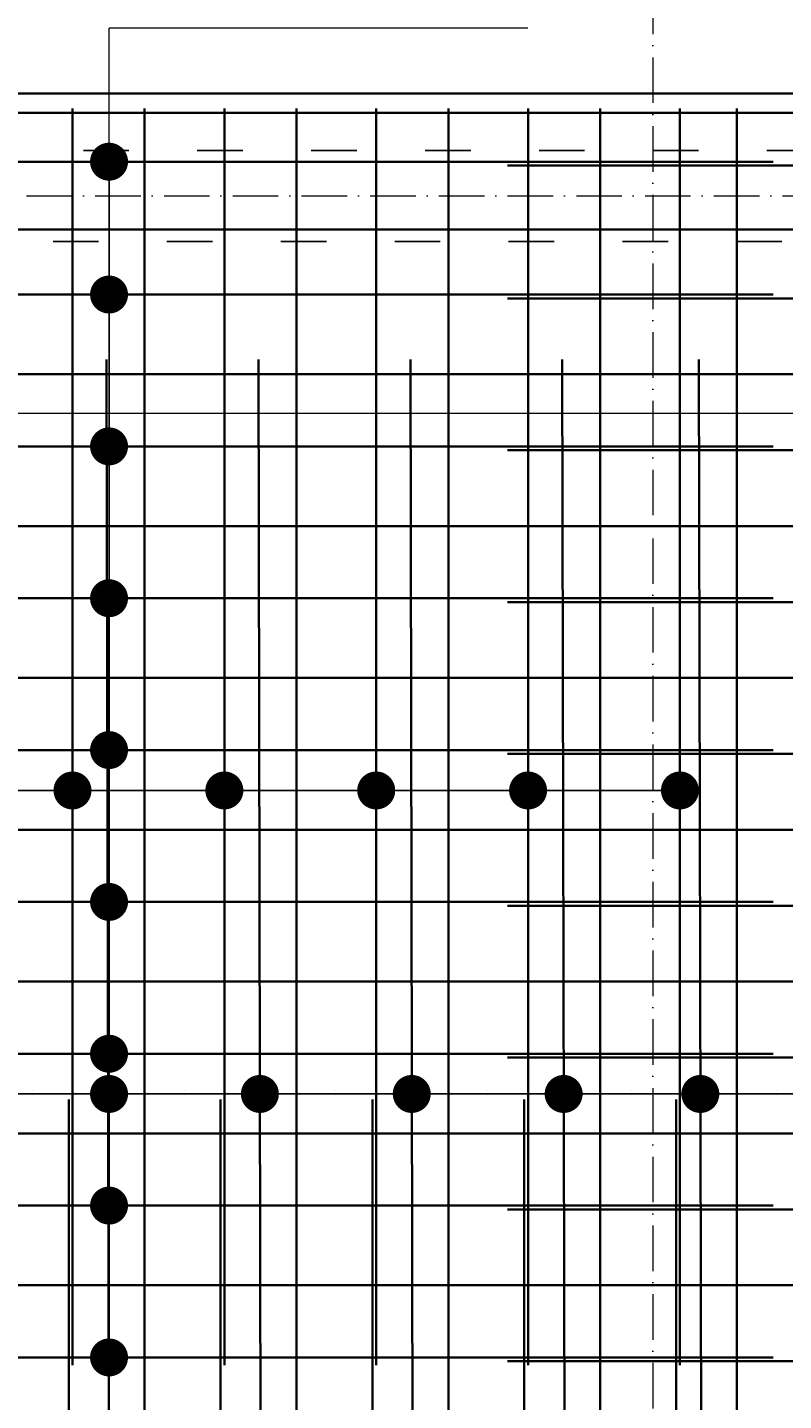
# Model space of a CAD drawing. Header units: millimetres. Extents: x 295948 to 312016, y 6878 to 18016.
# Tile 151 of 252: x 303626 to 303825, y 16547 to 16909. Entities that reach past the tile are written whole.
import ezdxf

# ---------------------------------------------------------------- set-up
doc = ezdxf.new("R2010")
doc.units = ezdxf.units.MM
doc.linetypes.add('ACAD_ISO03W100', pattern=[30, 12, -18])
doc.linetypes.add('ACAD_ISO10W100', pattern=[18, 12, -3, 0, -3])
for name, color, linetype, lineweight in [('konstrukcja', 3, 'Continuous', 35), ('konstrukcja wymiary', 1, 'Continuous', 13), ('osie', 5, 'ACAD_ISO10W100', 13), ('zbrojenie płyty', 141, 'Continuous', 35)]:
    doc.layers.add(name, color=color, linetype=linetype, lineweight=lineweight)
doc.layers.add('przerywane', color=6, linetype='ACAD_ISO03W100')
doc.styles.add('KONSTRUKCJA', font='romand.shx', dxfattribs={"oblique": 10})
doc.styles.get("Standard").update_dxf_attribs({"font": 'romand.shx', "oblique": 10})
doc.dimstyles.new('150', dxfattribs={"dimtxt": 10, "dimasz": 7, "dimexe": 1.25, "dimexo": 0.625, "dimgap": 3, "dimtad": 1, "dimdec": 0, "dimrnd": 0.5, "dimtxsty": 'KONSTRUKCJA', "dimblk": 'ARCHTICK', "dimcen": 2.5, "dimadec": 0, "dimazin": 0, "dimtfac": 1, "dimtdec": 0, "dimtix": 1, "dimtmove": 0, "dimatfit": 3, "dimfxl": 4, "dimfxlon": 1, "dimarcsym": 0})
doc.dimstyles.new('kropki', dxfattribs={"dimtxt": 0.001, "dimasz": 10, "dimexe": 1.25, "dimexo": 0.625, "dimgap": 1, "dimtad": 1, "dimtxsty": 'Standard', "dimblk": 'DOT', "dimcen": 2.5, "dimadec": 0, "dimazin": 0, "dimtfac": 1, "dimtmove": 0, "dimatfit": 3, "dimfxl": 1, "dimfxlon": 1, "dimarcsym": 0})

# ---------------------------------------------------------------- blocks, each defined once
blk = doc.blocks.new('_ArchTick')
at = {"color": 0, "linetype": 'ByBlock', "lineweight": 13, "const_width": 0.15}
blk.add_lwpolyline([(-0.5, -0.5), (0.5, 0.5)], dxfattribs=at)
blk = doc.blocks.new('*D2334')
at = {"layer": 'Defpoints', "color": 0, "transparency": 16777216}
for p in [(303790.44, 16970.58), (303790.44, 16876.22), (304210.44, 16876.22)]:
    blk.add_point(p, dxfattribs=at)
at = {"layer": 'konstrukcja wymiary', "color": 0, "lineweight": -2, "transparency": 16777216}
for p, q in [((303790.44, 16966.58), (303790.44, 16971.83)), ((304210.44, 16966.58), (304210.44, 16971.83)), ((304210.44, 16970.58), (303790.44, 16970.58))]:
    blk.add_line(p, q, dxfattribs=at)
at = {"layer": 'konstrukcja wymiary', "color": 0, "lineweight": -2, "transparency": 16777216, "xscale": 7, "yscale": 7, "zscale": 7, "rotation": 180}
blk.add_blockref('_ArchTick', (303790.44, 16970.58), dxfattribs=at)
at = {"layer": 'konstrukcja wymiary', "color": 0, "lineweight": -2, "transparency": 16777216, "xscale": 7, "yscale": 7, "zscale": 7}
blk.add_blockref('_ArchTick', (304210.44, 16970.58), dxfattribs=at)
at = {"layer": 'konstrukcja wymiary', "color": 0, "transparency": 16777216, "insert": (304000.44, 16978.58), "char_height": 10, "attachment_point": 5, "style": 'KONSTRUKCJA'}
blk.add_mtext('420', dxfattribs=at)
blk = doc.blocks.new('*D2335')
at = {"layer": 'Defpoints', "color": 0, "transparency": 16777216}
for p in [(303590.44, 16970.58), (303590.44, 16876.22), (303790.44, 16876.22)]:
    blk.add_point(p, dxfattribs=at)
at = {"layer": 'konstrukcja wymiary', "color": 0, "lineweight": -2, "transparency": 16777216}
for p, q in [((303590.44, 16966.58), (303590.44, 16971.83)), ((303790.44, 16966.58), (303790.44, 16971.83)), ((303790.44, 16970.58), (303590.44, 16970.58))]:
    blk.add_line(p, q, dxfattribs=at)
at = {"layer": 'konstrukcja wymiary', "color": 0, "lineweight": -2, "transparency": 16777216, "xscale": 7, "yscale": 7, "zscale": 7, "rotation": 180}
blk.add_blockref('_ArchTick', (303590.44, 16970.58), dxfattribs=at)
at = {"layer": 'konstrukcja wymiary', "color": 0, "lineweight": -2, "transparency": 16777216, "xscale": 7, "yscale": 7, "zscale": 7}
blk.add_blockref('_ArchTick', (303790.44, 16970.58), dxfattribs=at)
at = {"layer": 'konstrukcja wymiary', "color": 0, "transparency": 16777216, "insert": (303690.44, 16978.58), "char_height": 10, "attachment_point": 5, "style": 'KONSTRUKCJA'}
blk.add_mtext('200', dxfattribs=at)
blk = doc.blocks.new('*D2156')
at = {"layer": 'Defpoints', "color": 0, "transparency": 16777216}
for p in [(304957.44, 17000.58), (303143.44, 16891.22), (304957.44, 16891.22)]:
    blk.add_point(p, dxfattribs=at)
at = {"layer": 'konstrukcja wymiary', "color": 0, "lineweight": -2, "transparency": 16777216}
for p, q in [((303143.44, 16996.58), (303143.44, 17001.83)), ((304957.44, 16996.58), (304957.44, 17001.83)), ((303143.44, 17000.58), (304957.44, 17000.58))]:
    blk.add_line(p, q, dxfattribs=at)
at = {"layer": 'konstrukcja wymiary', "color": 0, "lineweight": -2, "transparency": 16777216, "xscale": 7, "yscale": 7, "zscale": 7, "rotation": 180}
blk.add_blockref('_ArchTick', (303143.44, 17000.58), dxfattribs=at)
at = {"layer": 'konstrukcja wymiary', "color": 0, "lineweight": -2, "transparency": 16777216, "xscale": 7, "yscale": 7, "zscale": 7}
blk.add_blockref('_ArchTick', (304957.44, 17000.58), dxfattribs=at)
at = {"layer": 'konstrukcja wymiary', "color": 0, "transparency": 16777216, "insert": (304050.44, 17008.58), "char_height": 10, "attachment_point": 5, "style": 'KONSTRUKCJA'}
blk.add_mtext('1814', dxfattribs=at)
blk = doc.blocks.new('_Dot')
at = {"color": 0, "linetype": 'ByBlock', "lineweight": -2}
blk.add_line((-0.5, 0), (-1, 0), dxfattribs=at)
at = {"color": 0, "linetype": 'ByBlock', "const_width": 0.5}
blk.add_lwpolyline([(-0.25, 0, 1), (0.25, 0, 1)], format="xyb", close=True, dxfattribs=at)
blk = doc.blocks.new('*D2327')
at = {"layer": 'Defpoints', "color": 0, "transparency": 16777216}
for p in [(303637.56, 16873.24), (303637.56, 16838.24), (303647.19, 16838.24)]:
    blk.add_point(p, dxfattribs=at)
at = {"layer": 'konstrukcja wymiary', "color": 0, "lineweight": -2, "transparency": 16777216}
for p, q in [((303646.19, 16873.24), (303648.44, 16873.24)), ((303647.19, 16863.24), (303647.19, 16848.24)), ((303646.19, 16838.24), (303648.44, 16838.24))]:
    blk.add_line(p, q, dxfattribs=at)
at = {"layer": 'konstrukcja wymiary', "color": 0, "lineweight": -2, "transparency": 16777216, "xscale": 10, "yscale": 10, "zscale": 10}
for p, rotation in [((303647.19, 16873.24), 90), ((303647.19, 16838.24), 270)]:
    blk.add_blockref('_Dot', p, dxfattribs=dict(at, rotation=rotation))
at = {"layer": 'konstrukcja wymiary', "color": 0, "transparency": 16777216, "insert": (303646.19, 16855.74), "char_height": 0.001, "attachment_point": 5, "rotation": 90}
blk.add_mtext('35', dxfattribs=at)
blk = doc.blocks.new('*D2328')
at = {"layer": 'Defpoints', "color": 0, "transparency": 16777216}
for p in [(303637.56, 16838.24), (303637.56, 16798.24), (303647.19, 16798.24)]:
    blk.add_point(p, dxfattribs=at)
at = {"layer": 'konstrukcja wymiary', "color": 0, "lineweight": -2, "transparency": 16777216}
for p, q in [((303646.19, 16838.24), (303648.44, 16838.24)), ((303647.19, 16828.24), (303647.19, 16808.24)), ((303646.19, 16798.24), (303648.44, 16798.24))]:
    blk.add_line(p, q, dxfattribs=at)
at = {"layer": 'konstrukcja wymiary', "color": 0, "lineweight": -2, "transparency": 16777216, "xscale": 10, "yscale": 10, "zscale": 10}
for p, rotation in [((303647.19, 16838.24), 90), ((303647.19, 16798.24), 270)]:
    blk.add_blockref('_Dot', p, dxfattribs=dict(at, rotation=rotation))
at = {"layer": 'konstrukcja wymiary', "color": 0, "transparency": 16777216, "insert": (303646.19, 16818.24), "char_height": 0.001, "attachment_point": 5, "rotation": 90}
blk.add_mtext('40', dxfattribs=at)
blk = doc.blocks.new('*D2329')
at = {"layer": 'Defpoints', "color": 0, "transparency": 16777216}
for p in [(303637.56, 16798.24), (303637.56, 16758.24), (303647.19, 16758.24)]:
    blk.add_point(p, dxfattribs=at)
at = {"layer": 'konstrukcja wymiary', "color": 0, "lineweight": -2, "transparency": 16777216}
for p, q in [((303646.19, 16798.24), (303648.44, 16798.24)), ((303647.19, 16788.24), (303647.19, 16768.24)), ((303646.19, 16758.24), (303648.44, 16758.24))]:
    blk.add_line(p, q, dxfattribs=at)
at = {"layer": 'konstrukcja wymiary', "color": 0, "lineweight": -2, "transparency": 16777216, "xscale": 10, "yscale": 10, "zscale": 10}
for p, rotation in [((303647.19, 16798.24), 90), ((303647.19, 16758.24), 270)]:
    blk.add_blockref('_Dot', p, dxfattribs=dict(at, rotation=rotation))
at = {"layer": 'konstrukcja wymiary', "color": 0, "transparency": 16777216, "insert": (303646.19, 16778.24), "char_height": 0.001, "attachment_point": 5, "rotation": 90}
blk.add_mtext('40', dxfattribs=at)
blk = doc.blocks.new('*D2330')
at = {"layer": 'Defpoints', "color": 0, "transparency": 16777216}
for p in [(303637.56, 16758.24), (303637.56, 16718.24), (303647.19, 16718.24)]:
    blk.add_point(p, dxfattribs=at)
at = {"layer": 'konstrukcja wymiary', "color": 0, "lineweight": -2, "transparency": 16777216}
for p, q in [((303646.19, 16758.24), (303648.44, 16758.24)), ((303647.19, 16748.24), (303647.19, 16728.24)), ((303646.19, 16718.24), (303648.44, 16718.24))]:
    blk.add_line(p, q, dxfattribs=at)
at = {"layer": 'konstrukcja wymiary', "color": 0, "lineweight": -2, "transparency": 16777216, "xscale": 10, "yscale": 10, "zscale": 10}
for p, rotation in [((303647.19, 16758.24), 90), ((303647.19, 16718.24), 270)]:
    blk.add_blockref('_Dot', p, dxfattribs=dict(at, rotation=rotation))
at = {"layer": 'konstrukcja wymiary', "color": 0, "transparency": 16777216, "insert": (303646.19, 16738.24), "char_height": 0.001, "attachment_point": 5, "rotation": 90}
blk.add_mtext('40', dxfattribs=at)
blk = doc.blocks.new('*D2337')
at = {"layer": 'Defpoints', "color": 0, "transparency": 16777216}
for p in [(303637.56, 16718.24), (303637.56, 16678.24), (303647.19, 16678.24)]:
    blk.add_point(p, dxfattribs=at)
at = {"layer": 'konstrukcja wymiary', "color": 0, "lineweight": -2, "transparency": 16777216}
for p, q in [((303646.19, 16718.24), (303648.44, 16718.24)), ((303647.19, 16708.24), (303647.19, 16688.24)), ((303646.19, 16678.24), (303648.44, 16678.24))]:
    blk.add_line(p, q, dxfattribs=at)
at = {"layer": 'konstrukcja wymiary', "color": 0, "lineweight": -2, "transparency": 16777216, "xscale": 10, "yscale": 10, "zscale": 10}
for p, rotation in [((303647.19, 16718.24), 90), ((303647.19, 16678.24), 270)]:
    blk.add_blockref('_Dot', p, dxfattribs=dict(at, rotation=rotation))
at = {"layer": 'konstrukcja wymiary', "color": 0, "transparency": 16777216, "insert": (303646.19, 16698.24), "char_height": 0.001, "attachment_point": 5, "rotation": 90}
blk.add_mtext('40', dxfattribs=at)
blk = doc.blocks.new('*D2338')
at = {"layer": 'Defpoints', "color": 0, "transparency": 16777216}
for p in [(303637.56, 16678.24), (303637.56, 16638.24), (303647.19, 16638.24)]:
    blk.add_point(p, dxfattribs=at)
at = {"layer": 'konstrukcja wymiary', "color": 0, "lineweight": -2, "transparency": 16777216}
for p, q in [((303646.19, 16678.24), (303648.44, 16678.24)), ((303647.19, 16668.24), (303647.19, 16648.24)), ((303646.19, 16638.24), (303648.44, 16638.24))]:
    blk.add_line(p, q, dxfattribs=at)
at = {"layer": 'konstrukcja wymiary', "color": 0, "lineweight": -2, "transparency": 16777216, "xscale": 10, "yscale": 10, "zscale": 10}
for p, rotation in [((303647.19, 16678.24), 90), ((303647.19, 16638.24), 270)]:
    blk.add_blockref('_Dot', p, dxfattribs=dict(at, rotation=rotation))
at = {"layer": 'konstrukcja wymiary', "color": 0, "transparency": 16777216, "insert": (303646.19, 16658.24), "char_height": 0.001, "attachment_point": 5, "rotation": 90}
blk.add_mtext('40', dxfattribs=at)
blk = doc.blocks.new('*D2339')
at = {"layer": 'Defpoints', "color": 0, "transparency": 16777216}
for p in [(303637.56, 16638.24), (303636.56, 16598.24), (303647.19, 16598.24)]:
    blk.add_point(p, dxfattribs=at)
at = {"layer": 'konstrukcja wymiary', "color": 0, "lineweight": -2, "transparency": 16777216}
for p, q in [((303646.19, 16638.24), (303648.44, 16638.24)), ((303647.19, 16628.24), (303647.19, 16608.24)), ((303646.19, 16598.24), (303648.44, 16598.24))]:
    blk.add_line(p, q, dxfattribs=at)
at = {"layer": 'konstrukcja wymiary', "color": 0, "lineweight": -2, "transparency": 16777216, "xscale": 10, "yscale": 10, "zscale": 10}
for p, rotation in [((303647.19, 16638.24), 90), ((303647.19, 16598.24), 270)]:
    blk.add_blockref('_Dot', p, dxfattribs=dict(at, rotation=rotation))
at = {"layer": 'konstrukcja wymiary', "color": 0, "transparency": 16777216, "insert": (303646.19, 16618.24), "char_height": 0.001, "attachment_point": 5, "rotation": 90}
blk.add_mtext('40', dxfattribs=at)
blk = doc.blocks.new('*D2340')
at = {"layer": 'Defpoints', "color": 0, "transparency": 16777216}
for p in [(303636.56, 16598.24), (303636.56, 16558.24), (303647.19, 16558.24)]:
    blk.add_point(p, dxfattribs=at)
at = {"layer": 'konstrukcja wymiary', "color": 0, "lineweight": -2, "transparency": 16777216}
for p, q in [((303646.19, 16598.24), (303648.44, 16598.24)), ((303647.19, 16588.24), (303647.19, 16568.24)), ((303646.19, 16558.24), (303648.44, 16558.24))]:
    blk.add_line(p, q, dxfattribs=at)
at = {"layer": 'konstrukcja wymiary', "color": 0, "lineweight": -2, "transparency": 16777216, "xscale": 10, "yscale": 10, "zscale": 10}
for p, rotation in [((303647.19, 16598.24), 90), ((303647.19, 16558.24), 270)]:
    blk.add_blockref('_Dot', p, dxfattribs=dict(at, rotation=rotation))
at = {"layer": 'konstrukcja wymiary', "color": 0, "transparency": 16777216, "insert": (303646.19, 16578.24), "char_height": 0.001, "attachment_point": 5, "rotation": 90}
blk.add_mtext('40', dxfattribs=at)
blk = doc.blocks.new('*D2341')
at = {"layer": 'Defpoints', "color": 0, "transparency": 16777216}
for p in [(303636.56, 16558.24), (303636.56, 16518.24), (303647.19, 16518.24)]:
    blk.add_point(p, dxfattribs=at)
at = {"layer": 'konstrukcja wymiary', "color": 0, "lineweight": -2, "transparency": 16777216}
for p, q in [((303646.19, 16558.24), (303648.44, 16558.24)), ((303647.19, 16548.24), (303647.19, 16528.24)), ((303646.19, 16518.24), (303648.44, 16518.24))]:
    blk.add_line(p, q, dxfattribs=at)
at = {"layer": 'konstrukcja wymiary', "color": 0, "lineweight": -2, "transparency": 16777216, "xscale": 10, "yscale": 10, "zscale": 10}
for p, rotation in [((303647.19, 16558.24), 90), ((303647.19, 16518.24), 270)]:
    blk.add_blockref('_Dot', p, dxfattribs=dict(at, rotation=rotation))
at = {"layer": 'konstrukcja wymiary', "color": 0, "transparency": 16777216, "insert": (303646.19, 16538.24), "char_height": 0.001, "attachment_point": 5, "rotation": 90}
blk.add_mtext('40', dxfattribs=at)
blk = doc.blocks.new('*D2324')
at = {"layer": 'Defpoints', "color": 0, "transparency": 16777216}
for p in [(303637.56, 16707.6), (303597.56, 16697.24), (303637.56, 16697.24)]:
    blk.add_point(p, dxfattribs=at)
at = {"layer": 'konstrukcja wymiary', "color": 0, "lineweight": -2, "transparency": 16777216}
for p, q in [((303597.56, 16706.6), (303597.56, 16708.85)), ((303637.56, 16706.6), (303637.56, 16708.85)), ((303607.56, 16707.6), (303627.56, 16707.6))]:
    blk.add_line(p, q, dxfattribs=at)
at = {"layer": 'konstrukcja wymiary', "color": 0, "lineweight": -2, "transparency": 16777216, "xscale": 10, "yscale": 10, "zscale": 10, "rotation": 180}
blk.add_blockref('_Dot', (303597.56, 16707.6), dxfattribs=at)
at = {"layer": 'konstrukcja wymiary', "color": 0, "lineweight": -2, "transparency": 16777216, "xscale": 10, "yscale": 10, "zscale": 10}
blk.add_blockref('_Dot', (303637.56, 16707.6), dxfattribs=at)
at = {"layer": 'konstrukcja wymiary', "color": 0, "transparency": 16777216, "insert": (303617.56, 16708.61), "char_height": 0.001, "attachment_point": 5}
blk.add_mtext('40', dxfattribs=at)
blk = doc.blocks.new('*D2325')
at = {"layer": 'Defpoints', "color": 0, "transparency": 16777216}
for p in [(303677.56, 16707.6), (303637.56, 16697.24), (303677.56, 16697.24)]:
    blk.add_point(p, dxfattribs=at)
at = {"layer": 'konstrukcja wymiary', "color": 0, "lineweight": -2, "transparency": 16777216}
for p, q in [((303637.56, 16706.6), (303637.56, 16708.85)), ((303677.56, 16706.6), (303677.56, 16708.85)), ((303647.56, 16707.6), (303667.56, 16707.6))]:
    blk.add_line(p, q, dxfattribs=at)
at = {"layer": 'konstrukcja wymiary', "color": 0, "lineweight": -2, "transparency": 16777216, "xscale": 10, "yscale": 10, "zscale": 10, "rotation": 180}
blk.add_blockref('_Dot', (303637.56, 16707.6), dxfattribs=at)
at = {"layer": 'konstrukcja wymiary', "color": 0, "lineweight": -2, "transparency": 16777216, "xscale": 10, "yscale": 10, "zscale": 10}
blk.add_blockref('_Dot', (303677.56, 16707.6), dxfattribs=at)
at = {"layer": 'konstrukcja wymiary', "color": 0, "transparency": 16777216, "insert": (303657.56, 16708.61), "char_height": 0.001, "attachment_point": 5}
blk.add_mtext('40', dxfattribs=at)
blk = doc.blocks.new('*D2326')
at = {"layer": 'Defpoints', "color": 0, "transparency": 16777216}
for p in [(303717.56, 16707.6), (303677.56, 16697.24), (303717.56, 16697.24)]:
    blk.add_point(p, dxfattribs=at)
at = {"layer": 'konstrukcja wymiary', "color": 0, "lineweight": -2, "transparency": 16777216}
for p, q in [((303677.56, 16706.6), (303677.56, 16708.85)), ((303717.56, 16706.6), (303717.56, 16708.85)), ((303687.56, 16707.6), (303707.56, 16707.6))]:
    blk.add_line(p, q, dxfattribs=at)
at = {"layer": 'konstrukcja wymiary', "color": 0, "lineweight": -2, "transparency": 16777216, "xscale": 10, "yscale": 10, "zscale": 10, "rotation": 180}
blk.add_blockref('_Dot', (303677.56, 16707.6), dxfattribs=at)
at = {"layer": 'konstrukcja wymiary', "color": 0, "lineweight": -2, "transparency": 16777216, "xscale": 10, "yscale": 10, "zscale": 10}
blk.add_blockref('_Dot', (303717.56, 16707.6), dxfattribs=at)
at = {"layer": 'konstrukcja wymiary', "color": 0, "transparency": 16777216, "insert": (303697.56, 16708.61), "char_height": 0.001, "attachment_point": 5}
blk.add_mtext('40', dxfattribs=at)
blk = doc.blocks.new('*D2318')
at = {"layer": 'Defpoints', "color": 0, "transparency": 16777216}
for p in [(303757.56, 16707.6), (303717.56, 16697.24), (303757.56, 16697.24)]:
    blk.add_point(p, dxfattribs=at)
at = {"layer": 'konstrukcja wymiary', "color": 0, "lineweight": -2, "transparency": 16777216}
for p, q in [((303717.56, 16706.6), (303717.56, 16708.85)), ((303757.56, 16706.6), (303757.56, 16708.85)), ((303727.56, 16707.6), (303747.56, 16707.6))]:
    blk.add_line(p, q, dxfattribs=at)
at = {"layer": 'konstrukcja wymiary', "color": 0, "lineweight": -2, "transparency": 16777216, "xscale": 10, "yscale": 10, "zscale": 10, "rotation": 180}
blk.add_blockref('_Dot', (303717.56, 16707.6), dxfattribs=at)
at = {"layer": 'konstrukcja wymiary', "color": 0, "lineweight": -2, "transparency": 16777216, "xscale": 10, "yscale": 10, "zscale": 10}
blk.add_blockref('_Dot', (303757.56, 16707.6), dxfattribs=at)
at = {"layer": 'konstrukcja wymiary', "color": 0, "transparency": 16777216, "insert": (303737.56, 16708.61), "char_height": 0.001, "attachment_point": 5}
blk.add_mtext('40', dxfattribs=at)
blk = doc.blocks.new('*D2319')
at = {"layer": 'Defpoints', "color": 0, "transparency": 16777216}
for p in [(303797.56, 16707.6), (303757.56, 16697.24), (303797.56, 16697.24)]:
    blk.add_point(p, dxfattribs=at)
at = {"layer": 'konstrukcja wymiary', "color": 0, "lineweight": -2, "transparency": 16777216}
for p, q in [((303757.56, 16706.6), (303757.56, 16708.85)), ((303797.56, 16706.6), (303797.56, 16708.85)), ((303767.56, 16707.6), (303787.56, 16707.6))]:
    blk.add_line(p, q, dxfattribs=at)
at = {"layer": 'konstrukcja wymiary', "color": 0, "lineweight": -2, "transparency": 16777216, "xscale": 10, "yscale": 10, "zscale": 10, "rotation": 180}
blk.add_blockref('_Dot', (303757.56, 16707.6), dxfattribs=at)
at = {"layer": 'konstrukcja wymiary', "color": 0, "lineweight": -2, "transparency": 16777216, "xscale": 10, "yscale": 10, "zscale": 10}
blk.add_blockref('_Dot', (303797.56, 16707.6), dxfattribs=at)
at = {"layer": 'konstrukcja wymiary', "color": 0, "transparency": 16777216, "insert": (303777.56, 16708.61), "char_height": 0.001, "attachment_point": 5}
blk.add_mtext('40', dxfattribs=at)
blk = doc.blocks.new('*D2580')
at = {"layer": 'Defpoints', "color": 0, "transparency": 16777216}
for p in [(303647.19, 16640.74), (303606.92, 16638.24), (303647.19, 16627.65)]:
    blk.add_point(p, dxfattribs=at)
at = {"layer": 'konstrukcja wymiary', "color": 0, "lineweight": -2, "transparency": 16777216}
for p, q in [((303606.92, 16628.65), (303606.92, 16626.4)), ((303647.19, 16628.65), (303647.19, 16626.4)), ((303616.92, 16627.65), (303637.19, 16627.65))]:
    blk.add_line(p, q, dxfattribs=at)
at = {"layer": 'konstrukcja wymiary', "color": 0, "lineweight": -2, "transparency": 16777216, "xscale": 10, "yscale": 10, "zscale": 10, "rotation": 180}
blk.add_blockref('_Dot', (303606.92, 16627.65), dxfattribs=at)
at = {"layer": 'konstrukcja wymiary', "color": 0, "lineweight": -2, "transparency": 16777216, "xscale": 10, "yscale": 10, "zscale": 10}
blk.add_blockref('_Dot', (303647.19, 16627.65), dxfattribs=at)
at = {"layer": 'konstrukcja wymiary', "color": 0, "transparency": 16777216, "insert": (303627.06, 16628.65), "char_height": 0.001, "attachment_point": 5}
blk.add_mtext('40,27', dxfattribs=at)
blk = doc.blocks.new('*D2581')
at = {"layer": 'Defpoints', "color": 0, "transparency": 16777216}
for p in [(303647.19, 16640.74), (303686.92, 16638.24), (303686.92, 16627.65)]:
    blk.add_point(p, dxfattribs=at)
at = {"layer": 'konstrukcja wymiary', "color": 0, "lineweight": -2, "transparency": 16777216}
for p, q in [((303647.19, 16628.65), (303647.19, 16626.4)), ((303686.92, 16628.65), (303686.92, 16626.4)), ((303657.19, 16627.65), (303676.92, 16627.65))]:
    blk.add_line(p, q, dxfattribs=at)
at = {"layer": 'konstrukcja wymiary', "color": 0, "lineweight": -2, "transparency": 16777216, "xscale": 10, "yscale": 10, "zscale": 10, "rotation": 180}
blk.add_blockref('_Dot', (303647.19, 16627.65), dxfattribs=at)
at = {"layer": 'konstrukcja wymiary', "color": 0, "lineweight": -2, "transparency": 16777216, "xscale": 10, "yscale": 10, "zscale": 10}
blk.add_blockref('_Dot', (303686.92, 16627.65), dxfattribs=at)
at = {"layer": 'konstrukcja wymiary', "color": 0, "transparency": 16777216, "insert": (303667.06, 16628.65), "char_height": 0.001, "attachment_point": 5}
blk.add_mtext('39,73', dxfattribs=at)
blk = doc.blocks.new('*D2582')
at = {"layer": 'Defpoints', "color": 0, "transparency": 16777216}
for p in [(303686.92, 16638.24), (303726.92, 16638.24), (303726.92, 16627.65)]:
    blk.add_point(p, dxfattribs=at)
at = {"layer": 'konstrukcja wymiary', "color": 0, "lineweight": -2, "transparency": 16777216}
for p, q in [((303686.92, 16628.65), (303686.92, 16626.4)), ((303726.92, 16628.65), (303726.92, 16626.4)), ((303696.92, 16627.65), (303716.92, 16627.65))]:
    blk.add_line(p, q, dxfattribs=at)
at = {"layer": 'konstrukcja wymiary', "color": 0, "lineweight": -2, "transparency": 16777216, "xscale": 10, "yscale": 10, "zscale": 10, "rotation": 180}
blk.add_blockref('_Dot', (303686.92, 16627.65), dxfattribs=at)
at = {"layer": 'konstrukcja wymiary', "color": 0, "lineweight": -2, "transparency": 16777216, "xscale": 10, "yscale": 10, "zscale": 10}
blk.add_blockref('_Dot', (303726.92, 16627.65), dxfattribs=at)
at = {"layer": 'konstrukcja wymiary', "color": 0, "transparency": 16777216, "insert": (303706.92, 16628.65), "char_height": 0.001, "attachment_point": 5}
blk.add_mtext('40', dxfattribs=at)
blk = doc.blocks.new('*D2583')
at = {"layer": 'Defpoints', "color": 0, "transparency": 16777216}
for p in [(303726.92, 16638.24), (303766.93, 16637.24), (303766.93, 16627.65)]:
    blk.add_point(p, dxfattribs=at)
at = {"layer": 'konstrukcja wymiary', "color": 0, "lineweight": -2, "transparency": 16777216}
for p, q in [((303726.92, 16628.65), (303726.92, 16626.4)), ((303766.93, 16628.65), (303766.93, 16626.4)), ((303736.92, 16627.65), (303756.93, 16627.65))]:
    blk.add_line(p, q, dxfattribs=at)
at = {"layer": 'konstrukcja wymiary', "color": 0, "lineweight": -2, "transparency": 16777216, "xscale": 10, "yscale": 10, "zscale": 10, "rotation": 180}
blk.add_blockref('_Dot', (303726.92, 16627.65), dxfattribs=at)
at = {"layer": 'konstrukcja wymiary', "color": 0, "lineweight": -2, "transparency": 16777216, "xscale": 10, "yscale": 10, "zscale": 10}
blk.add_blockref('_Dot', (303766.93, 16627.65), dxfattribs=at)
at = {"layer": 'konstrukcja wymiary', "color": 0, "transparency": 16777216, "insert": (303746.92, 16628.65), "char_height": 0.001, "attachment_point": 5}
blk.add_mtext('40', dxfattribs=at)
blk = doc.blocks.new('*D2584')
at = {"layer": 'Defpoints', "color": 0, "transparency": 16777216}
for p in [(303766.93, 16637.24), (303802.93, 16637.24), (303802.93, 16627.65)]:
    blk.add_point(p, dxfattribs=at)
at = {"layer": 'konstrukcja wymiary', "color": 0, "lineweight": -2, "transparency": 16777216}
for p, q in [((303766.93, 16628.65), (303766.93, 16626.4)), ((303802.93, 16628.65), (303802.93, 16626.4)), ((303776.93, 16627.65), (303792.93, 16627.65))]:
    blk.add_line(p, q, dxfattribs=at)
at = {"layer": 'konstrukcja wymiary', "color": 0, "lineweight": -2, "transparency": 16777216, "xscale": 10, "yscale": 10, "zscale": 10, "rotation": 180}
blk.add_blockref('_Dot', (303766.93, 16627.65), dxfattribs=at)
at = {"layer": 'konstrukcja wymiary', "color": 0, "lineweight": -2, "transparency": 16777216, "xscale": 10, "yscale": 10, "zscale": 10}
blk.add_blockref('_Dot', (303802.93, 16627.65), dxfattribs=at)
at = {"layer": 'konstrukcja wymiary', "color": 0, "transparency": 16777216, "insert": (303784.93, 16628.65), "char_height": 0.001, "attachment_point": 5}
blk.add_mtext('36', dxfattribs=at)
blk = doc.blocks.new('*D2585')
at = {"layer": 'Defpoints', "color": 0, "transparency": 16777216}
for p in [(303802.93, 16637.24), (303842.93, 16637.24), (303842.93, 16627.65)]:
    blk.add_point(p, dxfattribs=at)
at = {"layer": 'konstrukcja wymiary', "color": 0, "lineweight": -2, "transparency": 16777216}
for p, q in [((303802.93, 16628.65), (303802.93, 16626.4)), ((303842.93, 16628.65), (303842.93, 16626.4)), ((303812.93, 16627.65), (303832.93, 16627.65))]:
    blk.add_line(p, q, dxfattribs=at)
at = {"layer": 'konstrukcja wymiary', "color": 0, "lineweight": -2, "transparency": 16777216, "xscale": 10, "yscale": 10, "zscale": 10, "rotation": 180}
blk.add_blockref('_Dot', (303802.93, 16627.65), dxfattribs=at)
at = {"layer": 'konstrukcja wymiary', "color": 0, "lineweight": -2, "transparency": 16777216, "xscale": 10, "yscale": 10, "zscale": 10}
blk.add_blockref('_Dot', (303842.93, 16627.65), dxfattribs=at)
at = {"layer": 'konstrukcja wymiary', "color": 0, "transparency": 16777216, "insert": (303822.93, 16628.65), "char_height": 0.001, "attachment_point": 5}
blk.add_mtext('40', dxfattribs=at)

msp = doc.modelspace()

# ---------------------------------------------------------------- linework, layer by layer
at = {"layer": 'konstrukcja'}
msp.add_lwpolyline([(303817.44, 15622.224), (303143.44, 15622.224), (303143.44, 16891.224), (304957.44, 16891.224), (304957.44, 15622.224), (304283.44, 15622.224)], dxfattribs=at)
at = {"layer": 'konstrukcja wymiary'}
for p, q in [((303647.195, 16863.243), (303647.195, 16908.437)), ((303757.527, 16908.437), (303647.195, 16908.437)), ((303863.558, 16806.869), (303072.526, 16806.869))]:
    msp.add_line(p, q, dxfattribs=at)
at = {"layer": 'osie'}
for p, q in [((303790.44, 17045.509), (303790.44, 15571.332)), ((302955.771, 16864.224), (304978.51, 16864.224))]:
    msp.add_line(p, q, dxfattribs=at)
at = {"layer": 'przerywane'}
for p, q in [((304942.44, 16876.224), (303158.44, 16876.224)), ((303602.44, 16852.224), (304198.44, 16852.224))]:
    msp.add_line(p, q, dxfattribs=at)
at = {"layer": 'zbrojenie płyty'}
for p, q in [((303450.44, 16886.143), (304650.44, 16886.143)), ((303637.558, 16887.224), (303637.558, 16556.224)), ((303656.558, 16887.224), (303656.558, 15887.224)), ((303677.558, 16887.224), (303677.558, 16556.224)), ((303696.558, 16887.224), (303696.558, 15887.224)), ((303717.558, 16887.224), (303717.558, 16556.224)), ((303736.558, 16887.224), (303736.558, 15887.224)), ((303757.558, 16887.224), (303757.558, 16556.224)), ((303776.558, 16887.224), (303776.558, 15887.224)), ((303797.558, 16887.224), (303797.558, 16556.224)), ((303812.558, 16887.224), (303812.558, 15887.224)), ((303147.44, 16873.243), (303822.132, 16873.243)), ((303752.132, 16872.243), (304952.132, 16872.243)), ((303450.44, 16855.377), (304650.44, 16855.377)), ((303147.44, 16838.243), (303822.132, 16838.243)), ((303752.132, 16837.243), (304952.132, 16837.243)), ((303646.558, 16821.092), (303647.558, 16321.092)), ((303686.558, 16821.092), (303687.558, 16321.092)), ((303726.558, 16821.092), (303727.558, 16321.092)), ((303766.558, 16821.092), (303767.558, 16321.092)), ((303802.558, 16821.092), (303803.558, 16321.092)), ((303450.44, 16817.243), (304650.44, 16817.243)), ((303147.44, 16798.243), (303822.132, 16798.243)), ((303752.132, 16797.243), (304952.132, 16797.243)), ((303450.44, 16777.243), (304650.44, 16777.243)), ((303147.44, 16758.243), (303822.132, 16758.243)), ((303752.132, 16757.243), (304952.132, 16757.243)), ((303450.44, 16737.243), (304650.44, 16737.243)), ((303147.44, 16718.243), (303822.132, 16718.243)), ((303752.132, 16717.243), (304952.132, 16717.243)), ((303450.44, 16697.243), (304650.44, 16697.243)), ((303147.44, 16678.243), (303822.132, 16678.243)), ((303752.132, 16677.243), (304952.132, 16677.243)), ((303450.44, 16657.243), (304650.44, 16657.243)), ((303147.44, 16638.243), (303822.132, 16638.243)), ((303752.132, 16637.243), (304952.132, 16637.243)), ((303636.558, 16626.224), (303636.558, 15626.224)), ((303676.558, 16626.224), (303676.558, 15626.224)), ((303716.558, 16626.224), (303716.558, 15626.224)), ((303756.558, 16626.224), (303756.558, 15626.224)), ((303796.558, 16626.224), (303796.558, 15626.224)), ((303450.44, 16617.243), (304650.44, 16617.243)), ((303147.44, 16598.243), (303822.132, 16598.243)), ((303752.132, 16597.243), (304952.132, 16597.243)), ((303450.44, 16577.243), (304650.44, 16577.243)), ((303147.44, 16558.243), (303822.132, 16558.243)), ((303752.132, 16557.243), (304952.132, 16557.243))]:
    msp.add_line(p, q, dxfattribs=at)

# ---------------------------------------------------------------- dimensions: what is measured, and where the dimension line sits
at = {"layer": 'konstrukcja wymiary'}
for base, p1, p2, dimstyle, picture, middle in [((304957.44, 17000.584), (303143.44, 16891.224), (304957.44, 16891.224), '150', '*D2156', (304050.44, 17008.584)), ((303590.44, 16970.584), (303790.44, 16876.224), (303590.44, 16876.224), '150', '*D2335', (303690.44, 16978.584)), ((303790.44, 16970.584), (304210.44, 16876.224), (303790.44, 16876.224), '150', '*D2334', (304000.44, 16978.584)), ((303637.558, 16707.605), (303597.558, 16697.243), (303637.558, 16697.243), 'kropki', '*D2324', (303617.558, 16708.605)), ((303677.558, 16707.605), (303637.558, 16697.243), (303677.558, 16697.243), 'kropki', '*D2325', (303657.558, 16708.605)), ((303717.558, 16707.605), (303677.558, 16697.243), (303717.558, 16697.243), 'kropki', '*D2326', (303697.558, 16708.605)), ((303757.558, 16707.605), (303717.558, 16697.243), (303757.558, 16697.243), 'kropki', '*D2318', (303737.558, 16708.605)), ((303797.558, 16707.605), (303757.558, 16697.243), (303797.558, 16697.243), 'kropki', '*D2319', (303777.558, 16708.605)), ((303647.195, 16627.647), (303606.923, 16638.243), (303647.195, 16640.743), 'kropki', '*D2580', (303627.059, 16628.648)), ((303686.923, 16627.647), (303647.195, 16640.743), (303686.923, 16638.243), 'kropki', '*D2581', (303667.059, 16628.648)), ((303726.923, 16627.647), (303686.923, 16638.243), (303726.923, 16638.243), 'kropki', '*D2582', (303706.923, 16628.648)), ((303766.925, 16627.647), (303726.923, 16638.243), (303766.925, 16637.243), 'kropki', '*D2583', (303746.924, 16628.648)), ((303802.925, 16627.647), (303766.925, 16637.243), (303802.925, 16637.243), 'kropki', '*D2584', (303784.925, 16628.648)), ((303842.925, 16627.647), (303802.925, 16637.243), (303842.925, 16637.243), 'kropki', '*D2585', (303822.925, 16628.648))]:
    dim = msp.add_linear_dim(base=base, p1=p1, p2=p2, dimstyle=dimstyle, override={"dimtmove": 1}, dxfattribs=at)
    dim.commit()
    dim.dimension.update_dxf_attribs({"geometry": picture, "text_midpoint": middle})
dim = msp.add_linear_dim(base=(303647.195, 16838.243), p1=(303637.558, 16873.243), p2=(303637.558, 16838.243), angle=90, dimstyle='kropki', dxfattribs=at)
dim.commit()
dim.dimension.update_dxf_attribs({"geometry": '*D2327', "text_midpoint": (303646.194, 16855.743)})
for base, p1, p2, picture, middle in [((303647.195, 16798.243), (303637.558, 16838.243), (303637.558, 16798.243), '*D2328', (303646.194, 16818.243)), ((303647.195, 16758.243), (303637.558, 16798.243), (303637.558, 16758.243), '*D2329', (303646.194, 16778.243)), ((303647.195, 16718.243), (303637.558, 16758.243), (303637.558, 16718.243), '*D2330', (303646.194, 16738.243)), ((303647.195, 16678.243), (303637.558, 16718.243), (303637.558, 16678.243), '*D2337', (303646.194, 16698.243)), ((303647.195, 16638.243), (303637.558, 16678.243), (303637.558, 16638.243), '*D2338', (303646.194, 16658.243)), ((303647.195, 16598.243), (303637.558, 16638.243), (303636.558, 16598.243), '*D2339', (303646.194, 16618.243)), ((303647.195, 16558.243), (303636.558, 16598.243), (303636.558, 16558.243), '*D2340', (303646.194, 16578.243)), ((303647.195, 16518.243), (303636.558, 16558.243), (303636.558, 16518.243), '*D2341', (303646.194, 16538.243))]:
    dim = msp.add_linear_dim(base=base, p1=p1, p2=p2, angle=90, dimstyle='kropki', override={"dimtmove": 1}, dxfattribs=at)
    dim.commit()
    dim.dimension.update_dxf_attribs({"geometry": picture, "text_midpoint": middle})

doc.saveas('drawing.dxf')
